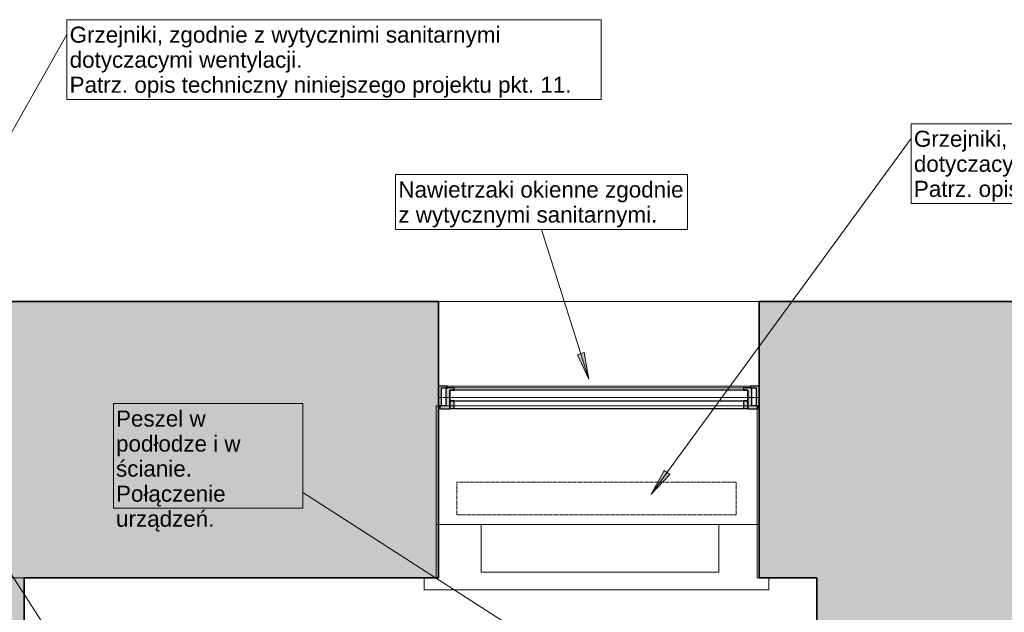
# Model space of a CAD drawing. Header units: centimetres. Extents: x -1109 to 217, y 2044 to 2913.
# Tile 35 of 36: x -385 to -54, y 2671 to 2870. Entities that reach past the tile are written whole.
import ezdxf

# ---------------------------------------------------------------- set-up
doc = ezdxf.new("R2010")
doc.units = ezdxf.units.CM
doc.linetypes.add('Wyburzony', pattern=[0.48, 0.32, -0.16])
for name, color, linetype, lineweight in [('_Wyburzony_', 7, 'Wyburzony', 18), ('Elementy szczegółów-1', 9, 'Continuous', 18), ('Notatki tekstowe', 130, 'Continuous', 9), ('Notatki tekstowe-1', 7, 'Continuous', 9), ('Okna-1', 254, 'Continuous', 18), ('Okna-2', 9, 'Continuous', 18), ('Rama_Szpros-1', 9, 'Continuous', 18), ('Rama_Szpros-2', 53, 'Continuous', 25), ('Szkło-1', 9, 'Continuous', 18), ('Szkło-2', 53, 'Continuous', 25), ('Wyposażenie mechaniczne-1', 9, 'Continuous', 18), ('Wzór cięcia-1', 10, 'Continuous', 18), ('Ściany-1', 253, 'Continuous', 35), ('Ściany-2', 9, 'Continuous', 18)]:
    doc.layers.add(name, color=color, linetype=linetype, lineweight=lineweight)
doc.styles.add('Arial', font='arial.ttf', dxfattribs={"height": 5.4})

# ---------------------------------------------------------------- blocks, each defined once
blk = doc.blocks.new('Zabudowa_szachtu1 - Zabudowa_szachtu-810303-Wytyczne elektryczne')
at = {"layer": 'Wzór cięcia-1'}
blk.add_hatch(color=256, dxfattribs=at).paths.add_polyline_path([(-79.22, 2432.08), (-59.22, 2432.08), (-59.22, 2682.08), (-116.82, 2682.08), (-116.82, 2666.08), (-79.22, 2666.08), (-79.22, 2439.37)])
at = {"layer": 'Ściany-1'}
for p, q in [((-116.82, 2682.08), (-116.82, 2666.08)), ((-116.82, 2666.08), (-79.22, 2666.08)), ((-79.22, 2666.08), (-79.22, 2432.08)), ((-79.22, 2432.08), (-59.22, 2432.08))]:
    blk.add_line(p, q, dxfattribs=at)
at = {"layer": 'Ściany-2'}
for p, q in [((-116.82, 2666.08), (-116.82, 2682.08)), ((-79.22, 2666.08), (-116.82, 2666.08)), ((-79.22, 2432.08), (-79.22, 2666.08)), ((-59.22, 2432.08), (-79.22, 2432.08))]:
    blk.add_line(p, q, dxfattribs=at)
blk = doc.blocks.new('JANSEN_AG_Jansen_Janisol_Arte_66_window_2022 - Type 1-822849-Wytyczne elektryczne')
at = {"layer": 'Okna-1'}
h = blk.add_hatch(color=256, dxfattribs=at)
h.paths.add_polyline_path([(54, 11.45), (54, 18.05), (51, 18.05), (51, 17.45), (53, 17.45), (53, 11.45), (53.5, 11.45)])
h.paths.add_polyline_path([(-53.5, 11.45), (-53, 11.45), (-53, 17.45), (-51, 17.45), (-51, 18.05), (-54, 18.05), (-54, 11.45)])
h = blk.add_hatch(color=256, dxfattribs=at)
h.paths.add_polyline_path([(53.15, 10.45), (53.4, 10.55), (53.5, 10.8), (53.5, 11.45), (51.5, 11.45), (51.5, 17.45), (48.7, 17.45), (48.7, 16.65), (50.2, 16.65), (50.2, 10.45), (51.5, 10.45)])
h.paths.add_polyline_path([(-51.5, 10.45), (-50.2, 10.45), (-50.2, 16.65), (-48.7, 16.65), (-48.7, 17.45), (-51.5, 17.45), (-51.5, 11.45), (-53.5, 11.45), (-53.5, 10.8), (-53.4, 10.55), (-53.15, 10.45)])
h = blk.add_hatch(color=256, dxfattribs=at)
h.paths.add_polyline_path([(50.2, 10.5), (50.2, 13.1), (48.73, 13.1), (48.73, 10.5)])
h.paths.add_polyline_path([(-50.2, 10.5), (-48.73, 10.5), (-48.73, 13.1), (-50.2, 13.1)])
at = {"layer": 'Elementy szczegółów-1'}
for p, q in [((-54, 18.05), (-54, 10.45)), ((54, 18.05), (-54, 18.05)), ((54, 10.45), (54, 18.05)), ((54, 14.25), (-54, 14.25)), ((-54, 10.45), (54, 10.45))]:
    blk.add_line(p, q, dxfattribs=at)
at = {"layer": 'Rama_Szpros-1'}
for p, q in [((-54, 18.05), (-54, 11.45)), ((54, 18.05), (-54, 18.05)), ((-53, 17.45), (-53, 11.45)), ((53, 17.45), (-53, 17.45)), ((-51.5, 11.45), (-51.5, 17.45)), ((-51.5, 17.45), (51.5, 17.45)), ((-51, 17.45), (-51, 18.05)), ((51, 18.05), (-51, 18.05)), ((-51, 17.45), (51, 17.45)), ((50.2, 16.65), (-50.2, 16.65)), ((-50.2, 16.65), (-50.2, 10.45)), ((48.7, 17.45), (-48.7, 17.45)), ((-48.7, 17.45), (-48.7, 16.65)), ((-48.7, 16.65), (48.7, 16.65)), ((48.7, 17.45), (48.7, 16.65)), ((50.2, 16.65), (50.2, 10.45)), ((51, 18.05), (51, 17.45)), ((51.5, 11.45), (51.5, 17.45)), ((53, 11.45), (53, 17.45)), ((54, 11.45), (54, 18.05)), ((54, 11.45), (-54, 11.45)), ((-53.5, 11.45), (53.5, 11.45)), ((-53.5, 10.8), (-53.5, 11.45)), ((-53, 11.45), (53, 11.45)), ((51.5, 11.45), (-51.5, 11.45)), ((-50.2, 13.1), (50.2, 13.1)), ((-50.2, 10.5), (-50.2, 13.1)), ((50.2, 10.5), (-50.2, 10.5)), ((-50.2, 10.45), (50.2, 10.45)), ((48.73, 13.1), (-48.73, 13.1)), ((-48.73, 13.1), (-48.73, 10.5)), ((-48.73, 10.5), (48.73, 10.5)), ((48.73, 13.1), (48.73, 10.5)), ((50.2, 10.5), (50.2, 13.1)), ((53.5, 10.8), (53.5, 11.45))]:
    blk.add_line(p, q, dxfattribs=at)
for points in [[(-53.15, 10.45), (-53.18, 10.45), (-53.23, 10.46), (-53.29, 10.48), (-53.32, 10.49), (-53.35, 10.51), (-53.37, 10.53), (-53.39, 10.55), (-53.41, 10.57), (-53.43, 10.59), (-53.45, 10.62), (-53.47, 10.66), (-53.49, 10.72), (-53.5, 10.77), (-53.5, 10.8)], [(53.15, 10.45), (53.18, 10.45), (53.23, 10.46), (53.29, 10.48), (53.32, 10.49), (53.35, 10.51), (53.37, 10.53), (53.39, 10.55), (53.41, 10.57), (53.43, 10.59), (53.45, 10.62), (53.47, 10.66), (53.49, 10.72), (53.5, 10.77), (53.5, 10.8)]]:
    blk.add_open_spline(points, degree=3, knots=[0, 0, 0, 0, 0.166667, 0.25, 0.333333, 0.375, 0.416667, 0.5, 0.541667, 0.583333, 0.666667, 0.75, 0.833333, 1, 1, 1, 1], dxfattribs=at)
at = {"layer": 'Rama_Szpros-2'}
for p, q in [((-51, 18.05), (-54, 18.05)), ((-54, 18.05), (-54, 11.45)), ((-53, 11.45), (-53, 17.45)), ((-53, 17.45), (-51, 17.45)), ((-48.7, 17.45), (-51.5, 17.45)), ((-51.5, 17.45), (-51.5, 11.45)), ((-51, 17.45), (-51, 18.05)), ((-50.2, 10.45), (-50.2, 16.65)), ((-50.2, 16.65), (-48.7, 16.65)), ((-48.7, 16.65), (-48.7, 17.45)), ((51.5, 17.45), (48.7, 17.45)), ((48.7, 17.45), (48.7, 16.65)), ((48.7, 16.65), (50.2, 16.65)), ((50.2, 16.65), (50.2, 10.45)), ((51, 18.05), (51, 17.45)), ((54, 18.05), (51, 18.05)), ((51, 17.45), (53, 17.45)), ((51.5, 11.45), (51.5, 17.45)), ((53, 17.45), (53, 11.45)), ((54, 11.45), (54, 18.05)), ((-54, 11.45), (-53, 11.45)), ((-51.5, 11.45), (-53.5, 11.45)), ((-53.5, 11.45), (-53.5, 10.8)), ((-53.15, 10.45), (-50.2, 10.45)), ((-48.73, 13.1), (-50.2, 13.1)), ((-50.2, 13.1), (-50.2, 10.5)), ((-50.2, 10.5), (-48.73, 10.5)), ((-48.73, 10.5), (-48.73, 13.1)), ((48.73, 13.1), (48.73, 10.5)), ((50.2, 13.1), (48.73, 13.1)), ((48.73, 10.5), (50.2, 10.5)), ((50.2, 10.5), (50.2, 13.1)), ((50.2, 10.45), (53.15, 10.45)), ((53.5, 11.45), (51.5, 11.45)), ((53, 11.45), (54, 11.45)), ((53.5, 10.8), (53.5, 11.45))]:
    blk.add_line(p, q, dxfattribs=at)
for centre, start, end in [((-53.15, 10.8), 180, 270), ((53.15, 10.8), 270, 360)]:
    blk.add_arc(centre, 0.347, start, end, dxfattribs=at)
at = {"layer": 'Szkło-1'}
for p, q in [((50.2, 16.65), (-50.2, 16.65)), ((-50.2, 13.1), (-50.2, 16.65)), ((50.2, 13.1), (50.2, 16.65)), ((-50.2, 13.1), (50.2, 13.1))]:
    blk.add_line(p, q, dxfattribs=at)
at = {"layer": 'Szkło-2'}
for p, q in [((50.2, 16.65), (-50.2, 16.65)), ((-50.2, 16.65), (-50.2, 13.1)), ((50.2, 13.1), (50.2, 16.65)), ((-50.2, 13.1), (50.2, 13.1))]:
    blk.add_line(p, q, dxfattribs=at)
blk = doc.blocks.new('HVAC_Heaters_Purmo_V4 - Family Type Catalog Requied-837107-Wytyczne elektryczne')
at = {"layer": 'Wyposażenie mechaniczne-1'}
for p, q in [((49.99, 50.4), (-30.01, 50.4)), ((-30.01, 50.4), (49.99, 50.4)), ((-30.01, 50.4), (-30.01, 34.32)), ((-30.01, 50.4), (-30.01, 34.32)), ((49.99, 34.32), (49.99, 50.4)), ((49.99, 50.4), (49.99, 34.32)), ((49.99, 34.32), (-30.01, 34.32)), ((-30.01, 34.32), (49.99, 34.32))]:
    blk.add_line(p, q, dxfattribs=at)
blk = doc.blocks.new('PApapetttsy3 - PApapetttsy-921977-Wytyczne elektryczne')
at = {"layer": 'Okna-2'}
for p, q in [((-400.22, 2740.03), (-508.22, 2740.03)), ((-508.22, 2740.03), (-508.22, 2682.08)), ((-508.22, 2682.08), (-508.22, 2740.03)), ((-508.22, 2740.03), (-400.22, 2740.03)), ((-400.22, 2682.08), (-400.22, 2740.03)), ((-400.22, 2740.03), (-400.22, 2682.08)), ((-508.22, 2682.08), (-512.22, 2682.08)), ((-512.22, 2682.08), (-512.22, 2678.08)), ((-512.22, 2678.08), (-512.22, 2682.08)), ((-512.22, 2682.08), (-508.22, 2682.08)), ((-396.22, 2682.08), (-400.22, 2682.08)), ((-400.22, 2682.08), (-396.22, 2682.08)), ((-396.22, 2678.08), (-396.22, 2682.08)), ((-396.22, 2682.08), (-396.22, 2678.08)), ((-512.22, 2678.08), (-396.22, 2678.08)), ((-396.22, 2678.08), (-512.22, 2678.08))]:
    blk.add_line(p, q, dxfattribs=at)

msp = doc.modelspace()

# ---------------------------------------------------------------- hatches: boundary and pattern name
at = {"layer": 'Notatki tekstowe-1'}
for points in [[(-193.56, 2749), (-195.14, 2757.93), (-197.4, 2757.22)], [(-172.61, 2710.29), (-166.34, 2716.85), (-168.25, 2718.25)]]:
    msp.add_hatch(color=256, dxfattribs=at).paths.add_polyline_path(points)
at = {"layer": 'Wzór cięcia-1'}
h = msp.add_hatch(color=256, dxfattribs=at)
h.paths.add_polyline_path([(109.52, 2682.08), (109.52, 2775.08), (-136.22, 2775.08), (-136.22, 2682.08), (3.78, 2682.08)])
h.paths.add_polyline_path([(-244.22, 2682.08), (-244.22, 2775.08), (-400.22, 2775.08), (-400.22, 2682.08), (-383.72, 2682.08)])
h.paths.add_polyline_path([(-508.22, 2682.08), (-508.22, 2775.08), (-664.22, 2775.08), (-664.22, 2682.08)])
h.paths.add_polyline_path([(-786.31, 2682.08), (-772.22, 2682.08), (-772.22, 2775.08), (-878.38, 2775.08), (-883.15, 2682.08), (-878.38, 2682.08)])
msp.add_hatch(color=256, dxfattribs=at).paths.add_polyline_path([(-383.72, 2346.08), (-383.72, 2682.08), (-396.22, 2682.08), (-396.22, 2346.08)])
h = msp.add_hatch(color=256, dxfattribs=at)
h.paths.add_polyline_path([(3.78, 2131.08), (3.78, 2142.83), (-59.22, 2142.83), (-59.22, 2131.08)])
h.paths.add_polyline_path([(-59.22, 2232.83), (3.78, 2232.83), (3.78, 2682.08), (-59.22, 2682.08), (-59.22, 2333.58)])

# ---------------------------------------------------------------- linework, layer by layer
at = {"layer": '_Wyburzony_'}
for p, q in [((-238, 2714.29), (-144, 2714.29)), ((-238, 2703.29), (-238, 2714.29)), ((-144, 2714.29), (-144, 2703.29)), ((-144, 2703.29), (-238, 2703.29))]:
    msp.add_line(p, q, dxfattribs=at)
at = {"layer": 'Notatki tekstowe'}
for p, q in [((-456.83, 2710.29), (-369.28, 2865)), ((-371, 2657.07), (-494.81, 2847.74)), ((-172.61, 2710.29), (-85.06, 2829.97)), ((-193.56, 2749), (-209.47, 2799.35)), ((-195.14, 2757.93), (-197.4, 2757.22)), ((-193.56, 2749), (-195.14, 2757.93)), ((-197.4, 2757.22), (-193.56, 2749)), ((-168.25, 2718.25), (-172.61, 2710.29)), ((-166.34, 2716.85), (-168.25, 2718.25)), ((-172.61, 2710.29), (-166.34, 2716.85)), ((-165.64, 2631.16), (-289.91, 2710.81))]:
    msp.add_line(p, q, dxfattribs=at)
at = {"layer": 'Notatki tekstowe', "flags": 128}
for points in [[(-369.28, 2869.95), (-189.49, 2869.95), (-189.49, 2843.13), (-369.28, 2843.13)], [(-85.06, 2834.92), (94.74, 2834.92), (94.74, 2808.1), (-85.06, 2808.1)], [(-258.62, 2817.83), (-160.32, 2817.83), (-160.32, 2799.35), (-258.62, 2799.35)], [(-353.66, 2740.76), (-289.91, 2740.76), (-289.91, 2705.6), (-353.66, 2705.6)]]:
    msp.add_lwpolyline(points, close=True, dxfattribs=at)
at = {"layer": 'Ściany-1'}
for p, q in [((-244.22, 2775.08), (-400.22, 2775.08)), ((-244.22, 2682.08), (-244.22, 2775.08)), ((109.52, 2775.08), (-136.22, 2775.08)), ((-136.22, 2775.08), (-136.22, 2682.08)), ((-383.72, 2682.08), (-244.22, 2682.08)), ((-383.72, 2346.08), (-383.72, 2682.08)), ((-136.22, 2682.08), (-116.82, 2682.08))]:
    msp.add_line(p, q, dxfattribs=at)
at = {"layer": 'Ściany-2'}
for p, q in [((-508.22, 2775.08), (-136.22, 2775.08)), ((-244.97, 2700.08), (-244.97, 2682.08)), ((-136.22, 2700.08), (-244.97, 2700.08)), ((-396.22, 2682.08), (-383.72, 2682.08))]:
    msp.add_line(p, q, dxfattribs=at)

# ---------------------------------------------------------------- block references
at = {"layer": 'Elementy szczegółów-1'}
msp.add_blockref('JANSEN_AG_Jansen_Janisol_Arte_66_window_2022 - Type 1-822849-Wytyczne elektryczne', (-190.22, 2728.58), dxfattribs=at)
at = {"layer": 'Okna-2'}
msp.add_blockref('PApapetttsy3 - PApapetttsy-921977-Wytyczne elektryczne', (263.25, 0), dxfattribs=at)
at = {"layer": 'Wyposażenie mechaniczne-1', "rotation": 180}
msp.add_blockref('HVAC_Heaters_Purmo_V4 - Family Type Catalog Requied-837107-Wytyczne elektryczne', (-179.83, 2734.4), dxfattribs=at)
at = {"layer": 'Ściany-2'}
msp.add_blockref('Zabudowa_szachtu1 - Zabudowa_szachtu-810303-Wytyczne elektryczne', (0, 0), dxfattribs=at)

# ---------------------------------------------------------------- texts
at = {"layer": 'Notatki tekstowe-1', "char_height": 5.4, "attachment_point": 1, "line_spacing_factor": 0.936439, "style": 'Arial'}
for s, insert, width in [('\\pxt7.05556,14.11111,21.16667,28.22222,35.27778,42.33333,49.38889,56.44444,63.5,70.55556,77.61111,84.66667,91.72222,98.77778,105.83333,112.88889,119.94444,127,134.05556,141.11111,148.16667,155.22222,162.27778,169.33333,176.38889,183.44444,190.5,197.55556,204.61111,211.66667,218.72222,225.77778;{Grzejniki, zgodnie z wytycznimi sanitarnymi dotyczacymi wentylacji. \\PPatrz. opis techniczny niniejszego projektu pkt. 11.}', (-368.38, 2867.62), 178.02), ('\\pxt7.05556,14.11111,21.16667,28.22222,35.27778,42.33333,49.38889,56.44444,63.5,70.55556,77.61111,84.66667,91.72222,98.77778,105.83333,112.88889,119.94444,127,134.05556,141.11111,148.16667,155.22222,162.27778,169.33333,176.38889,183.44444,190.5,197.55556,204.61111,211.66667,218.72222,225.77778;{Grzejniki, zgodnie z wytycznimi sanitarnymi dotyczacymi wentylacji. \\PPatrz. opis techniczny niniejszego projektu pkt. 11.}', (-84.16, 2832.59), 178.02), ('\\pxt7.05556,14.11111,21.16667,28.22222,35.27778,42.33333,49.38889,56.44444,63.5,70.55556,77.61111,84.66667,91.72222,98.77778,105.83333,112.88889,119.94444,127,134.05556,141.11111,148.16667,155.22222,162.27778,169.33333,176.38889,183.44444,190.5,197.55556,204.61111,211.66667,218.72222,225.77778;{Nawietrzaki okienne zgodnie z wytycznymi sanitarnymi.}', (-257.72, 2815.5), 96.45), ('\\pxt7.05556,14.11111,21.16667,28.22222,35.27778,42.33333,49.38889,56.44444,63.5,70.55556,77.61111,84.66667,91.72222,98.77778,105.83333,112.88889,119.94444,127,134.05556,141.11111,148.16667,155.22222,162.27778,169.33333,176.38889,183.44444,190.5,197.55556,204.61111,211.66667,218.72222,225.77778;{Peszel w podłodze i w ścianie. Połączenie urządzeń.}', (-352.76, 2738.43), 61.92)]:
    msp.add_mtext(s, dxfattribs=dict(at, insert=insert, width=width))

doc.saveas('drawing.dxf')
